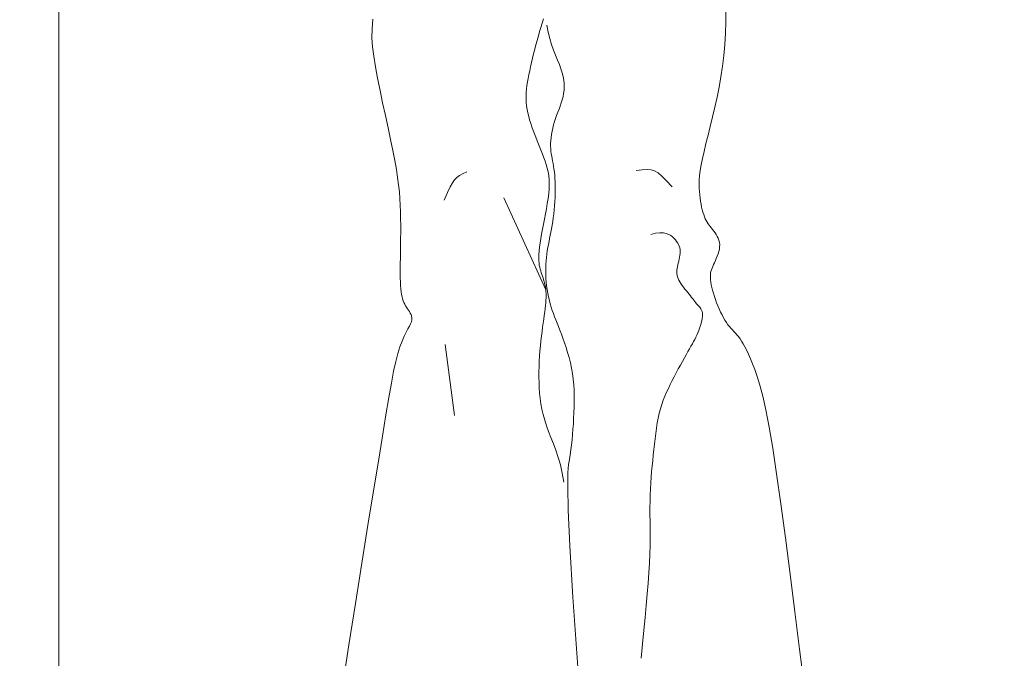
# Model space of a CAD drawing. Header units: millimetres. Extents: x 26866 to 1024070, y -428191 to 408885.
# Tile 169 of 248: x 201530 to 202129, y 389641 to 390029. Entities that reach past the tile are written whole.
import ezdxf

# ---------------------------------------------------------------- set-up
doc = ezdxf.new("R2010")
doc.units = ezdxf.units.MM
doc.header["$LTSCALE"] = 2
for name, color, linetype, lineweight in [('0_OPIS', 7, 'Continuous', 13), ('10', 7, 'Continuous', 9), ('3DPLAN_A_TABELKA POMIESZCZEŃ', 7, 'Continuous', 0), ('6', 253, 'Continuous', 0)]:
    doc.layers.add(name, color=color, linetype=linetype, lineweight=lineweight)
doc.layers.add('3DPLAN_A_KRESKOWANIE 1', color=253, linetype='Continuous')
doc.layers.add('3DPLAN_A_OPIS', color=8, linetype='Continuous')
doc.layers.add('FURNITURE ZD 1 500', color=7, linetype='Continuous', lineweight=13, true_color=0x9fa8a5)
doc.styles.add('ARIAL', font='arial.ttf')
pattern_1 = [(45, (23044.838, -26883.88), (-16.83798, 16.83798), [])]

# ---------------------------------------------------------------- blocks, each defined once
blk = doc.blocks.new('A$C7B9C5A86')
at = {"layer": '6', "color": 7}
for p, q in [((0.80418, 0.32539), (0.79836, 0.32344)), ((0.81043, 0.32717), (0.80418, 0.32539)), ((0.81721, 0.3287), (0.81043, 0.32717)), ((0.82458, 0.32987), (0.81721, 0.3287)), ((0.56599, 0.31645), (0.56306, 0.31563)), ((0.56903, 0.31713), (0.56599, 0.31645)), ((0.57221, 0.31765), (0.56903, 0.31713)), ((0.57557, 0.31797), (0.57221, 0.31765)), ((0.57913, 0.31806), (0.57557, 0.31797)), ((0.58291, 0.31792), (0.57913, 0.31806)), ((0.58688, 0.31758), (0.58291, 0.31792)), ((0.591, 0.31705), (0.58688, 0.31758)), ((0.59522, 0.3164), (0.591, 0.31705)), ((0.5995, 0.31565), (0.59522, 0.3164)), ((0.78291, 0.31745), (0.77818, 0.31571)), ((0.7878, 0.31938), (0.78291, 0.31745)), ((0.79293, 0.32141), (0.7878, 0.31938)), ((0.79836, 0.32344), (0.79293, 0.32141)), ((0.44663, 0.31227), (0.44318, 0.31333)), ((0.45011, 0.31121), (0.44663, 0.31227)), ((0.45362, 0.31016), (0.45011, 0.31121)), ((0.45719, 0.30912), (0.45362, 0.31016)), ((0.46082, 0.3081), (0.45719, 0.30912)), ((0.46449, 0.30711), (0.46082, 0.3081)), ((0.54626, 0.30915), (0.54344, 0.308)), ((0.54906, 0.31031), (0.54626, 0.30915)), ((0.55186, 0.31145), (0.54906, 0.31031)), ((0.55464, 0.31258), (0.55186, 0.31145)), ((0.55742, 0.31366), (0.55464, 0.31258)), ((0.56021, 0.31469), (0.55742, 0.31366)), ((0.56306, 0.31563), (0.56021, 0.31469)), ((0.60379, 0.31484), (0.5995, 0.31565)), ((0.60806, 0.31401), (0.60379, 0.31484)), ((0.61226, 0.31319), (0.60806, 0.31401)), ((0.61634, 0.31243), (0.61226, 0.31319)), ((0.62028, 0.31173), (0.61634, 0.31243)), ((0.62406, 0.31111), (0.62028, 0.31173)), ((0.62766, 0.31057), (0.62406, 0.31111)), ((0.63105, 0.31012), (0.62766, 0.31057)), ((0.63421, 0.30978), (0.63105, 0.31012)), ((0.63711, 0.30955), (0.63421, 0.30978)), ((0.63973, 0.30944), (0.63711, 0.30955)), ((0.64207, 0.30946), (0.63973, 0.30944)), ((0.64415, 0.30959), (0.64207, 0.30946)), ((0.64601, 0.30983), (0.64415, 0.30959)), ((0.64769, 0.31014), (0.64601, 0.30983)), ((0.64924, 0.31052), (0.64769, 0.31014)), ((0.6507, 0.31096), (0.64924, 0.31052)), ((0.65211, 0.31142), (0.6507, 0.31096)), ((0.65351, 0.31191), (0.65211, 0.31142)), ((0.65494, 0.31239), (0.65351, 0.31191)), ((0.65641, 0.31287), (0.65494, 0.31239)), ((0.6579, 0.31333), (0.65641, 0.31287)), ((0.65943, 0.31376), (0.6579, 0.31333)), ((0.66098, 0.31416), (0.65943, 0.31376)), ((0.66256, 0.31452), (0.66098, 0.31416)), ((0.66417, 0.31483), (0.66256, 0.31452)), ((0.66581, 0.31508), (0.66417, 0.31483)), ((0.66747, 0.31526), (0.66581, 0.31508)), ((0.66918, 0.31537), (0.66747, 0.31526)), ((0.67097, 0.31542), (0.66918, 0.31537)), ((0.67284, 0.3154), (0.67097, 0.31542)), ((0.67483, 0.31531), (0.67284, 0.3154)), ((0.67696, 0.31515), (0.67483, 0.31531)), ((0.67925, 0.31493), (0.67696, 0.31515)), ((0.68172, 0.31465), (0.67925, 0.31493)), ((0.6844, 0.3143), (0.68172, 0.31465)), ((0.68728, 0.3139), (0.6844, 0.3143)), ((0.69035, 0.31346), (0.68728, 0.3139)), ((0.69359, 0.313), (0.69035, 0.31346)), ((0.69701, 0.31252), (0.69359, 0.313)), ((0.7006, 0.31204), (0.69701, 0.31252)), ((0.70434, 0.31157), (0.7006, 0.31204)), ((0.70822, 0.31112), (0.70434, 0.31157)), ((0.71224, 0.31071), (0.70822, 0.31112)), ((0.71637, 0.31035), (0.71224, 0.31071)), ((0.72061, 0.31004), (0.71637, 0.31035)), ((0.72492, 0.30979), (0.72061, 0.31004)), ((0.72928, 0.30961), (0.72492, 0.30979)), ((0.73368, 0.30951), (0.72928, 0.30961)), ((0.7381, 0.3095), (0.73368, 0.30951)), ((0.74251, 0.30958), (0.7381, 0.3095)), ((0.7469, 0.30976), (0.74251, 0.30958)), ((0.75128, 0.31007), (0.7469, 0.30976)), ((0.75567, 0.31052), (0.75128, 0.31007)), ((0.76007, 0.31114), (0.75567, 0.31052)), ((0.76451, 0.31195), (0.76007, 0.31114)), ((0.769, 0.31297), (0.76451, 0.31195)), ((0.77355, 0.31421), (0.769, 0.31297)), ((0.77818, 0.31571), (0.77355, 0.31421)), ((0.46817, 0.30615), (0.46449, 0.30711)), ((0.47184, 0.30522), (0.46817, 0.30615)), ((0.47547, 0.30434), (0.47184, 0.30522)), ((0.47903, 0.3035), (0.47547, 0.30434)), ((0.48249, 0.3027), (0.47903, 0.3035)), ((0.48584, 0.30196), (0.48249, 0.3027)), ((0.48904, 0.30127), (0.48584, 0.30196)), ((0.49211, 0.30065), (0.48904, 0.30127)), ((0.49508, 0.3001), (0.49211, 0.30065)), ((0.49796, 0.29965), (0.49508, 0.3001)), ((0.52052, 0.30047), (0.51765, 0.29991)), ((0.5234, 0.30114), (0.52052, 0.30047)), ((0.52629, 0.30191), (0.5234, 0.30114)), ((0.52917, 0.30276), (0.52629, 0.30191)), ((0.53205, 0.3037), (0.52917, 0.30276)), ((0.53492, 0.30471), (0.53205, 0.3037)), ((0.53777, 0.30577), (0.53492, 0.30471)), ((0.54061, 0.30687), (0.53777, 0.30577)), ((0.54344, 0.308), (0.54061, 0.30687)), ((0.50079, 0.2993), (0.49796, 0.29965)), ((0.50358, 0.29906), (0.50079, 0.2993)), ((0.50636, 0.29895), (0.50358, 0.29906)), ((0.50914, 0.29898), (0.50636, 0.29895)), ((0.51195, 0.29915), (0.50914, 0.29898)), ((0.51479, 0.29946), (0.51195, 0.29915)), ((0.51765, 0.29991), (0.51479, 0.29946)), ((0.68288, 0.20204), (0.68407, 0.20284)), ((0.68407, 0.20284), (0.6853, 0.20357)), ((0.6853, 0.20357), (0.68657, 0.20418)), ((0.68657, 0.20418), (0.6879, 0.20463)), ((0.6879, 0.20463), (0.6893, 0.20487)), ((0.6893, 0.20487), (0.6908, 0.20484)), ((0.6908, 0.20484), (0.6924, 0.20449)), ((0.6924, 0.20449), (0.69414, 0.2038)), ((0.69414, 0.2038), (0.69611, 0.2028)), ((0.69611, 0.2028), (0.69842, 0.20154)), ((0.57984, 0.194), (0.58561, 0.1946)), ((0.58561, 0.1946), (0.59112, 0.19504)), ((0.59112, 0.19504), (0.59651, 0.19534)), ((0.59651, 0.19534), (0.60191, 0.19554)), ((0.60191, 0.19554), (0.60743, 0.19565)), ((0.60743, 0.19565), (0.61304, 0.1957)), ((0.61304, 0.1957), (0.61866, 0.1957)), ((0.61866, 0.1957), (0.62422, 0.19566)), ((0.62422, 0.19566), (0.62967, 0.19559)), ((0.62967, 0.19559), (0.63493, 0.19552)), ((0.63493, 0.19552), (0.63993, 0.19544)), ((0.63993, 0.19544), (0.64462, 0.19538)), ((0.64462, 0.19538), (0.64892, 0.19534)), ((0.64892, 0.19534), (0.65286, 0.19534)), ((0.65286, 0.19534), (0.65645, 0.19537)), ((0.65645, 0.19537), (0.65971, 0.19545)), ((0.65971, 0.19545), (0.66267, 0.19559)), ((0.66267, 0.19559), (0.66534, 0.19578)), ((0.66534, 0.19578), (0.66775, 0.19603)), ((0.66775, 0.19603), (0.66992, 0.19635)), ((0.66992, 0.19635), (0.67188, 0.19675)), ((0.67188, 0.19675), (0.67364, 0.19722)), ((0.67364, 0.19722), (0.67523, 0.19775)), ((0.67523, 0.19775), (0.67669, 0.19835)), ((0.67669, 0.19835), (0.67804, 0.199)), ((0.67804, 0.199), (0.67931, 0.1997)), ((0.67931, 0.1997), (0.68052, 0.20044)), ((0.68052, 0.20044), (0.6817, 0.20123)), ((0.6817, 0.20123), (0.68288, 0.20204)), ((0.69842, 0.20154), (0.70116, 0.20007)), ((0.70116, 0.20007), (0.70445, 0.19846)), ((0.70445, 0.19846), (0.7084, 0.19675)), ((0.7084, 0.19675), (0.71311, 0.19499)), ((0.71311, 0.19499), (0.71868, 0.19325)), ((0.53277, 0.18535), (0.54248, 0.18744)), ((0.54248, 0.18744), (0.5515, 0.18931)), ((0.5515, 0.18931), (0.55965, 0.19088)), ((0.55965, 0.19088), (0.567, 0.19216)), ((0.567, 0.19216), (0.57368, 0.19319)), ((0.57368, 0.19319), (0.57984, 0.194)), ((0.71868, 0.19325), (0.72528, 0.19155)), ((0.72528, 0.19155), (0.73324, 0.18981)), ((0.73324, 0.18981), (0.74296, 0.18795)), ((0.74296, 0.18795), (0.75482, 0.18585)), ((0.49199, 0.17669), (0.50198, 0.17871)), ((0.50198, 0.17871), (0.51228, 0.18089)), ((0.51228, 0.18089), (0.52262, 0.18314)), ((0.52262, 0.18314), (0.53277, 0.18535)), ((0.75482, 0.18585), (0.76923, 0.18344)), ((0.76923, 0.18344), (0.78658, 0.1806)), ((0.78658, 0.1806), (0.80724, 0.17724)), ((0.4432, 0.17288), (0.45134, 0.17215)), ((0.45134, 0.17215), (0.45878, 0.17205)), ((0.45878, 0.17205), (0.4661, 0.17252)), ((0.4661, 0.17252), (0.47386, 0.1735)), ((0.47386, 0.1735), (0.48253, 0.17492)), ((0.48253, 0.17492), (0.49199, 0.17669)), ((0.80724, 0.17724), (0.83163, 0.17327)), ((0.83163, 0.17327), (0.85987, 0.16865)), ((0.85987, 0.16865), (0.89113, 0.16355)), ((0.89113, 0.16355), (0.92431, 0.15822)), ((0.92431, 0.15822), (0.95832, 0.15292)), ((0.95832, 0.15292), (0.99205, 0.14787))]:
    blk.add_line(p, q, dxfattribs=at)
for points in [[(0.9919, 0.5277), (0.96227, 0.52398), (0.93146, 0.52013), (0.90054, 0.51625), (0.87055, 0.51241), (0.84258, 0.5087), (0.81767, 0.50519), (0.79665, 0.50195), (0.77931, 0.49898), (0.7652, 0.49625), (0.75387, 0.49374), (0.74486, 0.49143), (0.73773, 0.48929), (0.73201, 0.48731), (0.72726, 0.48547), (0.7231, 0.48374), (0.7194, 0.48212), (0.71614, 0.48058), (0.71327, 0.47912), (0.71075, 0.47772), (0.70853, 0.47637), (0.70658, 0.47506), (0.70485, 0.47379), (0.70331, 0.47252), (0.7019, 0.47127), (0.70056, 0.47003), (0.69926, 0.4688), (0.69793, 0.46757), (0.69653, 0.46635), (0.695, 0.46512), (0.6933, 0.4639), (0.69138, 0.46267), (0.68926, 0.46145), (0.68698, 0.46024), (0.68456, 0.45907), (0.68205, 0.45793), (0.67948, 0.45684), (0.67687, 0.45581), (0.67426, 0.45484), (0.67168, 0.45397), (0.66915, 0.45317), (0.66669, 0.45248), (0.66432, 0.45189), (0.66204, 0.4514), (0.65988, 0.45104), (0.65786, 0.4508), (0.65599, 0.4507), (0.65428, 0.45074), (0.6527, 0.4509), (0.65122, 0.45118), (0.64979, 0.45158), (0.64839, 0.45207), (0.64697, 0.45264), (0.6455, 0.4533), (0.64393, 0.45402), (0.64225, 0.45479), (0.64047, 0.45557), (0.63861, 0.45633), (0.6367, 0.45703), (0.63477, 0.45762), (0.63283, 0.45807), (0.63091, 0.45834), (0.62905, 0.45838), (0.62725, 0.45818), (0.62552, 0.45774), (0.62387, 0.45713), (0.62229, 0.45636), (0.62078, 0.45547), (0.61935, 0.45451), (0.61798, 0.45352), (0.61668, 0.45252), (0.61544, 0.45155), (0.61424, 0.45061), (0.61305, 0.44972), (0.61184, 0.44886), (0.61057, 0.44804), (0.60923, 0.44726), (0.60776, 0.44653), (0.60616, 0.44583), (0.60439, 0.44518), (0.60246, 0.44457), (0.60038, 0.444), (0.59816, 0.44349), (0.59582, 0.44302), (0.59335, 0.44261), (0.59079, 0.44224), (0.58813, 0.44194), (0.58537, 0.44169), (0.58247, 0.44153), (0.57935, 0.44148), (0.57594, 0.44159), (0.57219, 0.44189), (0.56801, 0.44239), (0.56334, 0.44314), (0.55811, 0.44417), (0.55228, 0.4455), (0.54589, 0.44706), (0.539, 0.44881), (0.53168, 0.45067), (0.52399, 0.45258), (0.516, 0.45448), (0.50777, 0.4563), (0.49936, 0.45797), (0.49083, 0.45945), (0.48216, 0.46071), (0.47333, 0.46174), (0.46431, 0.46255), (0.45508, 0.46311), (0.44561, 0.46343), (0.43587, 0.46349)], [(0.96945, 0.39358), (0.95765, 0.39471), (0.94651, 0.3958), (0.93599, 0.39684), (0.92604, 0.39779), (0.91665, 0.39865), (0.90776, 0.39939), (0.89935, 0.40001), (0.89138, 0.40047), (0.88382, 0.40077), (0.87664, 0.40093), (0.86981, 0.40099), (0.86332, 0.40098), (0.85714, 0.40093), (0.85125, 0.40088), (0.84562, 0.40085), (0.84023, 0.40089), (0.83505, 0.40102), (0.83006, 0.40123), (0.82523, 0.40152), (0.82053, 0.40186), (0.81592, 0.40225), (0.81137, 0.40268), (0.80687, 0.40313), (0.80237, 0.40359), (0.79786, 0.40406), (0.79335, 0.40454), (0.78887, 0.40505), (0.78445, 0.4056), (0.78012, 0.40622), (0.77589, 0.4069), (0.77181, 0.40768), (0.76789, 0.40856), (0.76416, 0.40955), (0.76059, 0.41066), (0.75715, 0.41186), (0.75383, 0.41317), (0.75058, 0.41456), (0.74738, 0.41603), (0.7442, 0.41757), (0.74102, 0.41918), (0.73781, 0.42084), (0.7346, 0.42253), (0.73141, 0.42424), (0.7283, 0.42594), (0.72528, 0.4276), (0.7224, 0.42921), (0.71968, 0.43074), (0.71715, 0.43218), (0.71485, 0.43349), (0.71274, 0.4347), (0.71077, 0.43581), (0.70891, 0.43684), (0.70712, 0.43779), (0.70535, 0.43868), (0.70355, 0.43952), (0.7017, 0.44032), (0.69976, 0.4411), (0.69776, 0.44183), (0.69573, 0.44249), (0.69371, 0.44307), (0.69175, 0.44356), (0.68988, 0.44392), (0.68814, 0.44413), (0.68658, 0.44419), (0.68521, 0.44408), (0.68402, 0.44381), (0.68297, 0.4434), (0.68203, 0.44288), (0.68117, 0.44227), (0.68035, 0.44159), (0.67954, 0.44087), (0.6787, 0.44013), (0.67782, 0.43937), (0.67687, 0.43861), (0.67587, 0.43782), (0.6748, 0.43701), (0.67367, 0.43615), (0.67248, 0.43524), (0.67123, 0.43427), (0.6699, 0.43323), (0.66852, 0.43211), (0.66708, 0.43094), (0.6656, 0.42976), (0.66411, 0.42859), (0.6626, 0.42746), (0.66111, 0.42642), (0.65963, 0.42548), (0.6582, 0.42468), (0.65682, 0.42405), (0.65547, 0.42358), (0.65415, 0.42326), (0.65283, 0.42308), (0.65151, 0.42302), (0.65016, 0.42308), (0.64877, 0.42324), (0.64733, 0.4235), (0.64583, 0.42382), (0.64427, 0.4242), (0.64267, 0.42459), (0.64105, 0.42498), (0.63943, 0.42533), (0.63781, 0.4256), (0.63623, 0.42578), (0.63469, 0.42582), (0.6332, 0.42571), (0.63177, 0.42545), (0.63039, 0.42504), (0.62905, 0.42447), (0.62774, 0.42377), (0.62646, 0.42293), (0.6252, 0.42195), (0.62395, 0.42084), (0.62273, 0.4196), (0.62159, 0.41816), (0.6206, 0.41645), (0.61985, 0.41442), (0.6194, 0.41198), (0.61932, 0.40907), (0.61969, 0.40563), (0.62059, 0.40157)], [(0.58135, 0.41917), (0.57635, 0.41444), (0.57262, 0.4107), (0.56999, 0.4076), (0.56832, 0.40479), (0.56743, 0.40193), (0.56718, 0.39866), (0.56741, 0.39465), (0.56797, 0.38955)], [(0.97693, 0.34129), (0.91928, 0.33745), (0.87702, 0.33496), (0.84757, 0.3336), (0.82833, 0.33312), (0.8167, 0.33327), (0.81011, 0.33382), (0.80596, 0.33453), (0.80209, 0.3352), (0.79807, 0.33579), (0.79394, 0.3363), (0.7897, 0.33676), (0.78536, 0.33715), (0.78094, 0.33749), (0.77647, 0.33779), (0.77194, 0.33804), (0.76738, 0.33825), (0.76279, 0.33841), (0.75819, 0.33849), (0.75358, 0.33848), (0.74897, 0.33835), (0.74437, 0.33809), (0.7398, 0.33768), (0.73525, 0.33709), (0.73075, 0.33631), (0.72631, 0.33537), (0.72196, 0.3343), (0.71774, 0.33313), (0.71367, 0.33188), (0.70977, 0.33059), (0.70609, 0.3293), (0.70263, 0.32802), (0.69943, 0.32679), (0.69645, 0.32561), (0.69363, 0.32448), (0.69095, 0.32341), (0.68834, 0.32238), (0.68576, 0.32142), (0.68317, 0.3205), (0.68053, 0.31964), (0.67779, 0.31884), (0.67496, 0.3181), (0.67205, 0.31742), (0.6691, 0.31682), (0.66609, 0.3163), (0.66307, 0.31587), (0.66003, 0.31552), (0.657, 0.31528), (0.65398, 0.31513), (0.651, 0.31508), (0.64805, 0.31512), (0.64514, 0.31525), (0.64229, 0.31545), (0.63949, 0.31571), (0.63676, 0.31604), (0.63409, 0.31643), (0.63151, 0.31686), (0.62897, 0.31733), (0.62645, 0.31782), (0.62392, 0.31834), (0.62135, 0.31887), (0.61871, 0.3194), (0.61597, 0.31992), (0.6131, 0.32043), (0.61007, 0.32091), (0.60692, 0.32136), (0.60367, 0.32176), (0.60035, 0.32213), (0.59699, 0.32244), (0.59363, 0.32269), (0.59028, 0.32287), (0.58699, 0.32299), (0.58377, 0.32302), (0.58064, 0.32299), (0.57762, 0.32288), (0.57471, 0.32272), (0.57192, 0.3225), (0.56926, 0.32223), (0.56674, 0.32192), (0.56438, 0.32157), (0.56216, 0.3212), (0.56008, 0.3208), (0.55807, 0.32042), (0.55612, 0.32005), (0.55417, 0.31973), (0.5522, 0.31946), (0.55017, 0.31927), (0.54803, 0.31918), (0.54576, 0.31919), (0.54337, 0.31932), (0.54089, 0.31955), (0.53833, 0.3199), (0.53572, 0.32035), (0.53308, 0.32091), (0.53042, 0.32157), (0.52778, 0.32234), (0.52516, 0.32321), (0.52257, 0.32415), (0.52, 0.32512), (0.51744, 0.3261), (0.51489, 0.32705), (0.51234, 0.32794), (0.50978, 0.32874), (0.50721, 0.32941), (0.50462, 0.32992), (0.50198, 0.33025), (0.49929, 0.3304), (0.49652, 0.33033), (0.49365, 0.33005), (0.49066, 0.32954), (0.48753, 0.32877), (0.48424, 0.32774), (0.48077, 0.32645), (0.47709, 0.32496), (0.47314, 0.32334), (0.46891, 0.32167), (0.46434, 0.32003), (0.4594, 0.31849), (0.45405, 0.31714), (0.44825, 0.31604)], [(0.6663, 0.31509), (0.59061, 0.2806)], [(0.56918, 0.25009), (0.57073, 0.24671), (0.57212, 0.24407), (0.57363, 0.24194), (0.57551, 0.24012), (0.57805, 0.23837), (0.58151, 0.23649), (0.58617, 0.23426), (0.59229, 0.23145)], [(0.76978, 0.23999), (0.7112, 0.23226)]]:
    blk.add_lwpolyline(points, dxfattribs=at)
blk = doc.blocks.new('A$C54E51C45')
at = {"layer": '10'}
blk.add_lwpolyline([(1.48558, 0.66033), (1.49148, 0.64012, -0.414214), (1.45072, 0.5657), (0.27587, 0.22235, -0.414214)], format="xyb", dxfattribs=at)
at = {"layer": '10', "xscale": 0.7391716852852, "yscale": 0.7391716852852, "zscale": 0.7391716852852, "rotation": 16.29110475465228}
blk.add_blockref('A$C7B9C5A86', (0.2462, 0.27984), dxfattribs=at)
blk = doc.blocks.new('kondygnacja -1')
at = {"layer": '3DPLAN_A_KRESKOWANIE 1'}
h = blk.add_hatch(dxfattribs=at)
h.set_pattern_fill('ANSI31', color=256, scale=7.5, style=0)
h.set_pattern_definition(pattern_1)
h.paths.add_polyline_path([(31677.485, -24430.84), (30214.868, -24430.84), (30214.868, -24470.84), (30429.606, -24470.84), (30429.606, -24477.84), (30447.606, -24477.84), (30447.606, -24818.84), (30476.606, -24818.84), (30476.606, -24470.84), (31012.606, -24470.84), (31012.606, -24478.84), (31079.606, -24478.84), (31079.606, -24470.84), (31638.606, -24470.84), (31638.606, -25036.84), (31079.606, -25036.84), (31079.606, -25028.84), (31012.606, -25028.84), (31012.606, -25036.84), (30611.38, -25036.84), (30611.38, -25072.84), (31023.606, -25072.84), (31034.606, -25082.84), (31034.606, -25330.84), (31023.606, -25340.84), (30831.396, -25340.84, -0.038531), (30832.58, -25356.183), (30832.58, -25371.84), (31079.606, -25371.84), (31079.606, -25072.84), (31638.606, -25072.84), (31638.606, -25943.84), (30832.58, -25943.84), (30832.58, -26009.84), (31677.485, -26009.84)])
h.paths.add_polyline_path([(30682.606, -26009.84), (30832.58, -26009.84), (30832.58, -25943.84), (30760.606, -25943.84), (30760.606, -25454.668), (30735.606, -25464.584), (30735.606, -25943.84), (30682.606, -25943.84)])
h.paths.add_polyline_path([(30679.606, -25371.84), (30735.606, -25371.84), (30735.606, -25464.584), (30760.606, -25454.668), (30760.606, -25371.84), (30832.58, -25371.84), (30832.58, -25356.183, 0.038531), (30831.396, -25340.84), (30679.606, -25340.84)])
h.paths.add_polyline_path([(30355.83, -25371.84), (30425.606, -25371.84), (30425.606, -25379.84), (30463.606, -25379.84), (30463.606, -25424.739), (30471.606, -25424.739), (30471.606, -25395.84), (30533.606, -25395.84), (30533.606, -25371.84), (30576.606, -25371.84), (30576.606, -25341.84), (30472.606, -25341.84), (30472.606, -25326.84), (30427.606, -25326.84), (30427.606, -25341.84), (30355.83, -25341.84)])
h.paths.add_polyline_path([(30456.606, -25936.84), (30425.606, -25936.84), (30425.606, -25945.84), (30380.606, -25945.84), (30380.606, -26009.84), (30512.606, -26009.84), (30512.606, -25943.84), (30466.606, -25943.84), (30466.606, -25712.84), (30456.606, -25712.84)])
h.paths.add_polyline_path([(28888.606, -25941.84), (28888.606, -26009.84), (29013.606, -26009.84), (29013.606, -25941.84)])
h.paths.add_polyline_path([(28591.166, -26009.84), (28591.166, -25944.84), (28547.606, -25944.84), (28547.606, -26009.84)])
h.paths.add_polyline_path([(28624.606, -25870.534), (28654.797, -25870.534), (28654.797, -25924.534), (28624.606, -25924.534), (28624.606, -25944.84), (28591.166, -25944.84), (28591.166, -26009.84), (28713.606, -26009.84), (28713.606, -25941.84), (28672.606, -25941.84), (28672.606, -25932.84), (28657.606, -25932.84), (28657.606, -25716.84), (28624.606, -25716.84)])
h.paths.add_polyline_path([(28372.606, -25944.84), (28328.606, -25944.84), (28328.606, -25907.84), (28282.606, -25907.84), (28282.606, -25944.84), (28248.606, -25944.84), (28248.606, -26009.84), (28372.606, -26009.84)])
h.paths.add_polyline_path([(28092.606, -25563.84), (28054.606, -25563.84), (28054.606, -25383.84), (28067.602, -25383.84), (28067.606, -25375.84), (28340.606, -25375.84), (28340.606, -25341.84), (28070.606, -25341.84), (28070.606, -25332.84), (28030.606, -25332.84), (28030.606, -25395.598), (28048.707, -25395.598), (28048.707, -25449.598), (28030.606, -25449.598), (28030.606, -26009.84), (28073.606, -26009.84), (28073.606, -25944.84), (28054.606, -25944.84), (28054.606, -25668.84), (28092.606, -25668.84)])
h.paths.add_polyline_path([(27949.606, -25495.746), (27949.606, -25507.746), (27983.295, -25507.746), (27983.295, -25521.746), (27949.606, -25521.746), (27949.606, -25531.84), (27999.606, -25531.84), (27999.606, -25934.84), (27982.606, -25934.84), (27982.606, -25942.84), (27947.606, -25942.84), (27947.606, -26009.84), (28026.624, -26009.84), (28026.624, -25449.598), (27999.606, -25449.598), (27999.606, -25463.84), (27949.606, -25463.84), (27949.606, -25481.746), (27983.295, -25481.746), (27983.295, -25495.746)])
h.paths.add_polyline_path([(27982.606, -25361.84), (27952.606, -25361.84), (27952.606, -25332.84), (28026.624, -25332.84), (28026.624, -25395.598), (27999.606, -25395.598), (27999.606, -25377.84), (27982.606, -25377.84)])
h.paths.add_polyline_path([(26818.606, -25892.84), (26781.485, -25892.84), (26781.485, -26009.84), (26894.541, -26009.84), (26894.541, -25942.84), (26830.606, -25942.84), (26830.606, -25930.84), (26818.606, -25930.84)])
h.paths.add_polyline_path([(26894.541, -26009.84), (27115.936, -26009.84), (27115.936, -25942.84), (26894.541, -25942.84)])
h.paths.add_polyline_path([(27115.936, -25942.84), (27115.936, -26009.84), (27466.606, -26009.84), (27466.606, -25942.84), (27427.606, -25942.84), (27427.606, -25933.84), (27384.606, -25933.84), (27384.606, -25942.84)])
h.paths.add_polyline_path([(27641.606, -25942.84), (27641.606, -26009.84), (27802.606, -26009.84), (27802.606, -25942.84)])
h.paths.add_polyline_path([(30621.105, -25040.467), (30688.374, -25040.467), (30688.374, -25072.867), (30621.105, -25072.867)], flags=24)
h = blk.add_hatch(dxfattribs=at)
h.set_pattern_fill('ANSI31', color=256, scale=7.5, style=0)
h.set_pattern_definition(pattern_1)
h.paths.add_polyline_path([(29010.606, -24430.84), (28888.606, -24430.84), (28888.606, -24472.84), (29010.606, -24472.84)])
h.paths.add_polyline_path([(29275.573, -25037.84), (29257.606, -25037.84), (29257.606, -24471.84), (29273.606, -24471.84), (29273.606, -24468.84), (29303.606, -24468.84), (29303.606, -24430.84), (29185.606, -24430.84), (29185.606, -24471.84), (29228.606, -24471.84), (29228.606, -25049.84), (29175.018, -25049.84), (29175.018, -25053.062, 0.060091), (29177.886, -25076.84), (29272.378, -25076.84)])
h.paths.add_polyline_path([(29273.606, -25072.84), (29380.606, -25072.84), (29380.606, -25037.84), (29275.573, -25037.84), (29272.378, -25076.84), (29273.606, -25076.84)])
h.paths.add_polyline_path([(29498.606, -25037.84), (29480.606, -25037.84), (29480.606, -25072.84), (29708.606, -25072.84), (29708.606, -25039.85), (29536.606, -25039.85), (29536.606, -24939.85), (29498.606, -24939.85)])
h.paths.add_polyline_path([(29566.606, -24430.84), (29473.606, -24430.84), (29473.606, -24468.84), (29498.606, -24468.84), (29498.606, -24727.874), (29524.775, -24727.874), (29524.775, -24781.874), (29498.606, -24781.874), (29498.606, -24826.85), (29536.606, -24826.85), (29536.606, -24470.85), (29566.606, -24470.85)])
h.paths.add_polyline_path([(29736.606, -24430.84), (29736.606, -24470.85), (29828.606, -24470.85), (29828.606, -24472.85), (29873.606, -24472.85), (29873.606, -24470.85), (30016.865, -24470.85), (30016.865, -24430.84)])
h.paths.add_polyline_path([(30016.865, -24470.85), (30112.842, -24470.85), (30112.842, -24430.84), (30016.865, -24430.84)])
h.paths.add_polyline_path([(29864.606, -25141.84), (29835.606, -25141.84), (29835.606, -25153.062), (29864.606, -25153.062)])
h.paths.add_polyline_path([(29864.606, -25087.84), (29880.606, -25069.84), (30213.451, -25069.84, 0.042168), (30214.868, -25053.062), (30214.868, -25041.84), (30178.606, -25041.84), (30178.606, -24470.84), (30214.868, -24470.84), (30214.868, -24430.84), (30112.842, -24430.84), (30112.842, -24470.85), (30115.606, -24470.85), (30115.606, -24477.85), (30159.606, -24477.85), (30159.606, -25039.85), (29899.606, -25039.85), (29899.606, -25026.85), (29826.606, -25026.85), (29826.606, -25039.85), (29803.606, -25039.85), (29803.606, -25072.84), (29819.606, -25072.84), (29835.606, -25088.84), (29835.606, -25153.062), (29864.606, -25153.062)])
h.paths.add_polyline_path([(29463.606, -25369.84), (29509.606, -25369.84), (29509.606, -25408.84), (29538.606, -25408.84), (29538.606, -25366.84), (29765.606, -25366.84), (29765.606, -25448.84), (29937.606, -25448.84), (29937.606, -25366.84), (30091.056, -25366.84), (30091.056, -25356.183, -0.035999), (30092.09, -25341.84), (29880.606, -25341.84), (29864.606, -25325.84), (29864.606, -25261.84), (29835.606, -25261.84), (29835.606, -25325.84), (29819.606, -25341.84), (29463.606, -25341.84)])
h.paths.add_polyline_path([(30252.83, -25342.153), (30252.83, -25341.84), (30092.09, -25341.84, 0.035999), (30091.056, -25356.183), (30091.056, -25366.84), (30152.606, -25366.84), (30152.606, -25937.84), (30091.056, -25937.84), (30091.056, -26009.84), (30210.606, -26009.84), (30210.606, -25945.84), (30180.606, -25945.84), (30180.606, -25371.84), (30252.83, -25371.84), (30252.83, -25350.577), (30252.33, -25350.577), (30252.33, -25342.153)])
h.paths.add_polyline_path([(30081.987, -25665.134), (30231.695, -25665.134), (30231.695, -25700.215), (30081.987, -25700.215)], flags=9)
h.paths.add_polyline_path([(29875.606, -25931.84), (29829.606, -25931.84), (29829.606, -25937.84), (29781.606, -25937.84), (29781.606, -26009.84), (29917.606, -26009.84), (29917.606, -25937.84), (29875.606, -25937.84)])
h.paths.add_polyline_path([(29611.606, -26009.84), (29611.606, -25937.84), (29538.606, -25937.84), (29538.606, -25683.804), (29507.606, -25683.804), (29507.606, -25943.84), (29482.606, -25943.84), (29482.606, -26009.84)])
h.paths.add_polyline_path([(29282.811, -25653.753), (29568.722, -25653.753), (29568.722, -25738.674), (29282.811, -25738.674)], flags=9)
h.paths.add_polyline_path([(29479.606, -25623.84), (29507.606, -25623.84), (29507.606, -25683.804), (29538.606, -25683.804), (29538.606, -25498.84), (29509.606, -25498.84), (29509.606, -25608.84), (29479.606, -25608.84)])
h.paths.add_polyline_path([(29389.606, -25608.84), (29262.167, -25608.84), (29262.167, -25623.84), (29389.606, -25623.84)])
h.paths.add_polyline_path([(29312.606, -25943.84), (29275.606, -25943.84), (29275.606, -25936.84), (29262.167, -25936.84), (29262.167, -26009.84), (29312.606, -26009.84)])
h.paths.add_polyline_path([(29188.606, -26009.84), (29262.167, -26009.84), (29262.167, -25936.84), (29256.606, -25936.84), (29256.606, -25683.804), (29227.606, -25683.804), (29227.606, -25941.84), (29188.606, -25941.84)])
h.paths.add_polyline_path([(29227.606, -25683.804), (29256.606, -25683.804), (29256.606, -25623.84), (29262.167, -25623.84), (29262.167, -25608.84), (29259.606, -25608.84), (29259.606, -25369.84), (29262.167, -25369.84), (29262.167, -25356.183, 0.056395), (29259.639, -25333.84), (29224.606, -25333.84), (29224.606, -25341.84), (29157.606, -25341.84), (29157.606, -25371.84), (29227.606, -25371.84)])
h.paths.add_polyline_path([(29373.606, -25341.84), (29270.606, -25341.84), (29270.606, -25333.84), (29259.639, -25333.84, -0.056395), (29262.167, -25356.183), (29262.167, -25369.84), (29373.606, -25369.84)])
h.paths.add_polyline_path([(30170.106, -24766.995), (30186.534, -24766.995), (30186.534, -24786.995), (30170.106, -24786.995)], flags=24)
h.paths.add_polyline_path([(29566.123, -25338.582), (29633.392, -25338.582), (29633.392, -25370.982), (29566.123, -25370.982)], flags=24)
h.paths.add_polyline_path([(29957.208, -25338.582), (30024.477, -25338.582), (30024.477, -25370.982), (29957.208, -25370.982)], flags=24)
h.paths.add_polyline_path([(30179.863, -25902.326), (30243.82, -25902.326), (30243.82, -25910.462), (30179.863, -25910.462)], flags=24)
at = {"layer": 'FURNITURE ZD 1 500', "lineweight": 0, "xscale": 100, "yscale": 100, "zscale": 100, "rotation": 253.7325219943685}
blk.add_blockref('A$C54E51C45', (29141.7, -25732.803), dxfattribs=at)
at = {"layer": '3DPLAN_A_OPIS', "color": 1, "lineweight": 30, "style": 'ARIAL'}
for tag, p in [('PRZESUNIĘCIE_WEJŚCIA', (27655.165, -24535.333)), ('WYŁĄCZONE', (27007.179, -24723.982)), ('Z_OPRACOWANIA', (26996.84, -24746.417)), ('WYŁĄCZONE', (30803.053, -24760.867)), ('Z_OPRACOWANIA', (30792.713, -24783.301)), ('WYŁĄCZONE', (28894.898, -24826.593)), ('Z_OPRACOWANIA', (28884.559, -24849.027)), ('POWIĘKSZENIE_WEJŚCIA', (28313.679, -25144.412)), ('POWIĘKSZENIE_WEJŚCIA', (29600.622, -25191.363)), ('POWIĘKSZENIE_WEJŚCIA', (28011.449, -25235.417)), ('WYŁĄCZONE', (29754.423, -25678.169)), ('Z_OPRACOWANIA', (29744.084, -25700.603)), ('WYJŚCIE_EWAKUACYJNE', (27763.791, -26106.068))]:
    blk.add_attdef(tag, p, '', height=12, dxfattribs=at)
at = {"layer": '3DPLAN_A_OPIS', "color": 0, "lineweight": 30, "style": 'ARIAL'}
for tag, p in [('UGUL_1', (29350.296, -24586.012)), ('UGUL_2', (29622.921, -24586.012)), ('UGUL_3', (29833.15, -24586.012))]:
    blk.add_attdef(tag, p, '', height=12, dxfattribs=at)
at = {"layer": '3DPLAN_A_TABELKA POMIESZCZEŃ', "ltscale": 0.5, "style": 'ARIAL'}
for tag, p in [('KURTYNA', (27861.913, -26064.849)), ('POWIETRZNA', (27861.913, -26084.562))]:
    blk.add_attdef(tag, p, '', height=12, dxfattribs=at)

msp = doc.modelspace()

# ---------------------------------------------------------------- block references
at = {"layer": '0_OPIS', "xscale": 10, "yscale": 10, "zscale": 10}
msp.add_blockref('kondygnacja -1', (-90000, 648000), dxfattribs=at)

doc.saveas('drawing.dxf')
